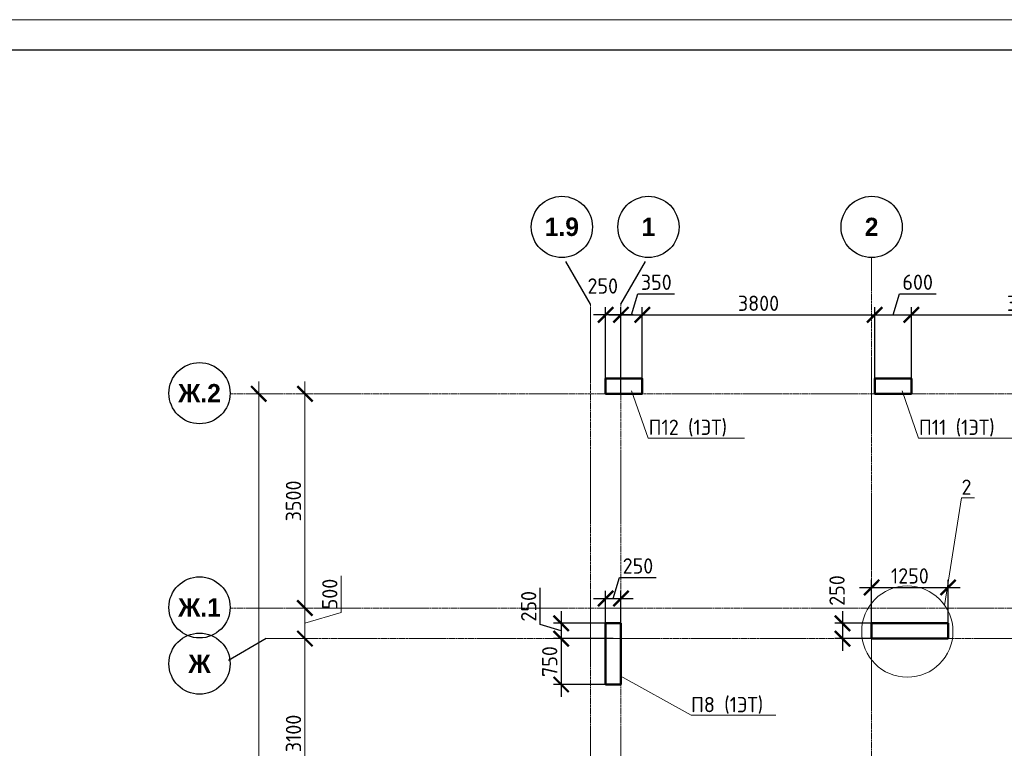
# Model space of a CAD drawing. Header units: millimetres. Extents: x 263826 to 1718326, y -423071 to 70137.
# Tile 188 of 256: x 414010 to 430112, y -65256 to -53350. Entities that reach past the tile are written whole.
import ezdxf
from ezdxf import colors
from ezdxf.entities.mleader import LeaderData, LeaderLine
from ezdxf.math import Vec2, Vec3

# ---------------------------------------------------------------- set-up
doc = ezdxf.new("R2010")
doc.units = ezdxf.units.MM
doc.linetypes.add('______5', pattern=[1100, 800, -100, 100, -100])
doc.linetypes.add('осевая', pattern=[50.800000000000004, 31.75, -6.35, 6.35, -6.35])
for name, color, linetype, lineweight in [('Конструкции 0.5', 5, 'Continuous', 50), ('Оси', 40, '______5', 18), ('подоснова', 151, 'Continuous', 5), ('РАЗМЕРЫ', 1, 'Continuous', 9), ('ТОНКИЕ', 7, 'Continuous', 9)]:
    doc.layers.add(name, color=color, linetype=linetype, lineweight=lineweight)
doc.layers.add('ТОЛСТЫЕ_ОСНОВНЫЕ', color=6, linetype='Continuous')
doc.styles.add('Century Gothic', font='GOTHIC.TTF')
doc.styles.add('GOST-2.304_Type-B', font='GOST_Common.ttf')
doc.dimstyles.new('СПДС', dxfattribs={"dimscale": 100, "dimtxt": 2.5, "dimasz": 2.5, "dimexe": 1.25, "dimexo": 0, "dimtad": 1, "dimdec": 0, "dimtxsty": 'GOST-2.304_Type-B', "dimblk": 'ARCHTICK', "dimcen": 2.5, "dimdle": 2, "dimadec": 0, "dimazin": 2, "dimtfac": 0.75, "dimtdec": 0, "dimtmove": 1, "dimatfit": 3, "dimfxl": 1, "dimtolj": 1, "dimarcsym": 1})

# ---------------------------------------------------------------- blocks, each defined once
blk = doc.blocks.new('NSY101')
at = {"color": 0, "linetype": 'ByBlock', "lineweight": -2}
blk.add_circle((0, 0), 50.00000381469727, dxfattribs=at)
blk = doc.blocks.new('_ArchTick')
at = {"color": 0, "linetype": 'ByBlock', "const_width": 0.15}
blk.add_lwpolyline([(-0.5, -0.5), (0.5, 0.5)], dxfattribs=at)
blk = doc.blocks.new('*D3837')
at = {"layer": 'DEFPOINTS', "color": 0, "lineweight": 0, "transparency": 16777216}
for p in [(468532.0613657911, -106495.3522067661), (468907.0186061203, -106495.3522067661), (468657.8789552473, -128395.3523090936)]:
    blk.add_point(p, dxfattribs=at)
at = {"layer": 'РАЗМЕРЫ', "color": 0, "lineweight": -2, "transparency": 16777216}
for p, q in [((468532.0613657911, -128595.3523090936), (468532.0613657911, -106295.3522067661)), ((468907.0186061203, -106495.3522067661), (468407.0613657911, -106495.3522067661)), ((468657.8789552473, -128395.3523090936), (468407.0613657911, -128395.3523090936))]:
    blk.add_line(p, q, dxfattribs=at)
at = {"layer": 'РАЗМЕРЫ', "color": 0, "lineweight": -2, "transparency": 16777216, "xscale": 250, "yscale": 250, "zscale": 250}
for p, rotation in [((468532.0613657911, -106495.3522067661), 90), ((468532.0613657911, -128395.3523090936), 270)]:
    blk.add_blockref('_ArchTick', p, dxfattribs=dict(at, rotation=rotation))
at = {"layer": 'РАЗМЕРЫ', "color": 0, "transparency": 16777216, "insert": (468344.561365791, -117445.3522579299), "char_height": 250, "attachment_point": 5, "rotation": 90, "style": 'GOST-2.304_Type-B'}
blk.add_mtext('\\A1;21900', dxfattribs=at)
blk = doc.blocks.new('*D3834')
at = {"layer": 'DEFPOINTS', "color": 0, "lineweight": 0, "transparency": 16777216}
for p in [(469189.9851246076, -110495.3523090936), (469286.9774270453, -110495.3523090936), (468934.1362863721, -113595.3523090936)]:
    blk.add_point(p, dxfattribs=at)
at = {"layer": 'РАЗМЕРЫ', "color": 0, "lineweight": -2, "transparency": 16777216}
for p, q in [((469286.9774270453, -113795.3523090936), (469286.9774270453, -110295.3523090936)), ((469189.9851246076, -110495.3523090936), (469411.9774270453, -110495.3523090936)), ((468934.1362863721, -113595.3523090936), (469411.9774270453, -113595.3523090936))]:
    blk.add_line(p, q, dxfattribs=at)
at = {"layer": 'РАЗМЕРЫ', "color": 0, "lineweight": -2, "transparency": 16777216, "xscale": 250, "yscale": 250, "zscale": 250}
for p, rotation in [((469286.9774270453, -110495.3523090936), 90), ((469286.9774270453, -113595.3523090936), 270)]:
    blk.add_blockref('_ArchTick', p, dxfattribs=dict(at, rotation=rotation))
at = {"layer": 'РАЗМЕРЫ', "color": 0, "transparency": 16777216, "insert": (469099.4774270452, -112045.3523090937), "char_height": 250, "attachment_point": 5, "rotation": 90, "style": 'GOST-2.304_Type-B'}
blk.add_mtext('\\A1;3100', dxfattribs=at)
blk = doc.blocks.new('*D3835')
at = {"layer": 'DEFPOINTS', "color": 0, "lineweight": 0, "transparency": 16777216}
for p in [(469045.1975028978, -109995.3523090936), (469286.9774270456, -109995.3523090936), (469189.9851246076, -110495.3523090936)]:
    blk.add_point(p, dxfattribs=at)
at = {"layer": 'РАЗМЕРЫ', "color": 0, "lineweight": -2, "transparency": 16777216}
for p, q in [((469880.7274270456, -110067.2273090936), (469880.7274270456, -109467.2273090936)), ((469286.9774270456, -110695.3523090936), (469286.9774270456, -109795.3523090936)), ((469045.1975028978, -109995.3523090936), (469411.9774270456, -109995.3523090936)), ((469286.9774270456, -110245.3523090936), (469880.7274270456, -110067.2273090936)), ((469189.9851246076, -110495.3523090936), (469411.9774270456, -110495.3523090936))]:
    blk.add_line(p, q, dxfattribs=at)
at = {"layer": 'РАЗМЕРЫ', "color": 0, "lineweight": -2, "transparency": 16777216, "xscale": 250, "yscale": 250, "zscale": 250}
for p, rotation in [((469286.9774270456, -109995.3523090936), 90), ((469286.9774270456, -110495.3523090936), 270)]:
    blk.add_blockref('_ArchTick', p, dxfattribs=dict(at, rotation=rotation))
at = {"layer": 'РАЗМЕРЫ', "color": 0, "transparency": 16777216, "insert": (469693.2274270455, -109767.2273090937), "char_height": 250, "attachment_point": 5, "rotation": 90, "style": 'GOST-2.304_Type-B'}
blk.add_mtext('\\A1;500', dxfattribs=at)
blk = doc.blocks.new('*D3836')
at = {"layer": 'DEFPOINTS', "color": 0, "lineweight": 0, "transparency": 16777216}
for p in [(469175.6336166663, -106495.3522067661), (469286.9774270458, -106495.3522067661), (469045.1975028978, -109995.3523090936)]:
    blk.add_point(p, dxfattribs=at)
at = {"layer": 'РАЗМЕРЫ', "color": 0, "lineweight": -2, "transparency": 16777216}
for p, q in [((469286.9774270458, -110195.3523090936), (469286.9774270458, -106295.3522067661)), ((469175.6336166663, -106495.3522067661), (469411.9774270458, -106495.3522067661)), ((469045.1975028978, -109995.3523090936), (469411.9774270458, -109995.3523090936))]:
    blk.add_line(p, q, dxfattribs=at)
at = {"layer": 'РАЗМЕРЫ', "color": 0, "lineweight": -2, "transparency": 16777216, "xscale": 250, "yscale": 250, "zscale": 250}
for p, rotation in [((469286.9774270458, -106495.3522067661), 90), ((469286.9774270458, -109995.3523090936), 270)]:
    blk.add_blockref('_ArchTick', p, dxfattribs=dict(at, rotation=rotation))
at = {"layer": 'РАЗМЕРЫ', "color": 0, "transparency": 16777216, "insert": (469099.4774270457, -108245.3522579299), "char_height": 250, "attachment_point": 5, "rotation": 90, "style": 'GOST-2.304_Type-B'}
blk.add_mtext('\\A1;3500', dxfattribs=at)
blk = doc.blocks.new('*D1882')
at = {"layer": 'DEFPOINTS', "color": 0, "transparency": 16777216}
for p in [(429192.6881037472, -62626.90069059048), (427942.9510716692, -63253.2609705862), (429192.6881037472, -63338.62564798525)]:
    blk.add_point(p, dxfattribs=at)
at = {"layer": 'РАЗМЕРЫ', "color": 0, "lineweight": -2, "transparency": 16777216}
for p, q in [((427742.9510716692, -62626.90069059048), (429392.6881037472, -62626.90069059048)), ((427942.9510716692, -63253.2609705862), (427942.9510716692, -62501.90069059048)), ((429192.6881037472, -63338.62564798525), (429192.6881037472, -62501.90069059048))]:
    blk.add_line(p, q, dxfattribs=at)
at = {"layer": 'РАЗМЕРЫ', "color": 0, "lineweight": -2, "transparency": 16777216, "xscale": 250, "yscale": 250, "zscale": 250, "rotation": 180}
blk.add_blockref('_ArchTick', (427942.9510716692, -62626.90069059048), dxfattribs=at)
at = {"layer": 'РАЗМЕРЫ', "color": 0, "lineweight": -2, "transparency": 16777216, "xscale": 250, "yscale": 250, "zscale": 250}
blk.add_blockref('_ArchTick', (429192.6881037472, -62626.90069059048), dxfattribs=at)
at = {"layer": 'РАЗМЕРЫ', "color": 0, "lineweight": 0, "transparency": 16777216, "insert": (428567.8195877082, -62439.40069059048), "char_height": 250, "attachment_point": 5, "style": 'GOST-2.304_Type-B'}
blk.add_mtext('\\A1;1250', dxfattribs=at)
blk = doc.blocks.new('*D1883')
at = {"layer": 'DEFPOINTS', "color": 0, "transparency": 16777216}
for p in [(427985.3030788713, -63213.62564798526), (427466.8594646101, -63463.62564798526), (427942.9510716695, -63463.62564798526)]:
    blk.add_point(p, dxfattribs=at)
at = {"layer": 'РАЗМЕРЫ', "color": 0, "lineweight": -2, "transparency": 16777216}
for p, q in [((427466.8594646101, -63013.62564798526), (427466.8594646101, -63663.62564798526)), ((427985.3030788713, -63213.62564798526), (427341.8594646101, -63213.62564798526)), ((427942.9510716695, -63463.62564798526), (427341.8594646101, -63463.62564798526))]:
    blk.add_line(p, q, dxfattribs=at)
at = {"layer": 'РАЗМЕРЫ', "color": 0, "lineweight": -2, "transparency": 16777216, "xscale": 250, "yscale": 250, "zscale": 250}
for p, rotation in [((427466.8594646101, -63213.62564798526), 90), ((427466.8594646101, -63463.62564798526), 270)]:
    blk.add_blockref('_ArchTick', p, dxfattribs=dict(at, rotation=rotation))
at = {"layer": 'РАЗМЕРЫ', "color": 0, "lineweight": 0, "transparency": 16777216, "insert": (427377.1715670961, -62677.48453845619), "char_height": 250, "attachment_point": 5, "rotation": 90, "style": 'GOST-2.304_Type-B'}
blk.add_mtext('\\A1;250', dxfattribs=at)
blk = doc.blocks.new('*D1899')
at = {"layer": 'DEFPOINTS', "color": 0, "transparency": 16777216}
for p in [(423717.8553103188, -63213.62598805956), (422865.2971303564, -63463.62564798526), (423717.8553103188, -63463.62564798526)]:
    blk.add_point(p, dxfattribs=at)
at = {"layer": 'РАЗМЕРЫ', "color": 0, "lineweight": -2, "transparency": 16777216}
for p, q in [((422521.5471303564, -63235.50081802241), (422521.5471303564, -62635.50081802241)), ((422865.2971303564, -63013.62598805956), (422865.2971303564, -63663.62564798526)), ((422865.2971303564, -63338.62581802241), (422521.5471303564, -63235.50081802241)), ((423717.8553103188, -63213.62598805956), (422740.2971303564, -63213.62598805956)), ((423717.8553103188, -63463.62564798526), (422740.2971303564, -63463.62564798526))]:
    blk.add_line(p, q, dxfattribs=at)
at = {"layer": 'РАЗМЕРЫ', "color": 0, "lineweight": -2, "transparency": 16777216, "xscale": 250, "yscale": 250, "zscale": 250}
for p, rotation in [((422865.2971303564, -63213.62598805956), 90), ((422865.2971303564, -63463.62564798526), 270)]:
    blk.add_blockref('_ArchTick', p, dxfattribs=dict(at, rotation=rotation))
at = {"layer": 'РАЗМЕРЫ', "color": 0, "lineweight": 0, "transparency": 16777216, "insert": (422334.0471303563, -62935.50081802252), "char_height": 250, "attachment_point": 5, "rotation": 90, "style": 'GOST-2.304_Type-B'}
blk.add_mtext('\\A1;250', dxfattribs=at)
blk = doc.blocks.new('*D1900')
at = {"layer": 'DEFPOINTS', "color": 0, "transparency": 16777216}
for p in [(423717.8553103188, -63463.62564798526), (422865.2971303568, -64213.62608418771), (423717.8553103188, -64213.62608418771)]:
    blk.add_point(p, dxfattribs=at)
at = {"layer": 'РАЗМЕРЫ', "color": 0, "lineweight": -2, "transparency": 16777216}
for p, q in [((422865.2971303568, -63263.62564798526), (422865.2971303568, -64413.62608418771)), ((423717.8553103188, -63463.62564798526), (422740.2971303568, -63463.62564798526)), ((423717.8553103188, -64213.62608418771), (422740.2971303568, -64213.62608418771))]:
    blk.add_line(p, q, dxfattribs=at)
at = {"layer": 'РАЗМЕРЫ', "color": 0, "lineweight": -2, "transparency": 16777216, "xscale": 250, "yscale": 250, "zscale": 250}
for p, rotation in [((422865.2971303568, -63463.62564798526), 90), ((422865.2971303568, -64213.62608418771), 270)]:
    blk.add_blockref('_ArchTick', p, dxfattribs=dict(at, rotation=rotation))
at = {"layer": 'РАЗМЕРЫ', "color": 0, "lineweight": 0, "transparency": 16777216, "insert": (422677.7971303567, -63838.62586608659), "char_height": 250, "attachment_point": 5, "rotation": 90, "style": 'GOST-2.304_Type-B'}
blk.add_mtext('\\A1;750', dxfattribs=at)
blk = doc.blocks.new('*D1901')
at = {"layer": 'DEFPOINTS', "color": 0, "transparency": 16777216}
for p in [(423842.8553103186, -62807.98467681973), (423592.8553103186, -63358.13407522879), (423842.8553103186, -63358.13407522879)]:
    blk.add_point(p, dxfattribs=at)
at = {"layer": 'РАЗМЕРЫ', "color": 0, "lineweight": -2, "transparency": 16777216}
for p, q in [((423717.8553103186, -62807.98467681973), (423820.9803103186, -62464.23467681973)), ((423820.9803103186, -62464.23467681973), (424420.9803103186, -62464.23467681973)), ((423592.8553103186, -63358.13407522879), (423592.8553103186, -62682.98467681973)), ((423842.8553103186, -63358.13407522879), (423842.8553103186, -62682.98467681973)), ((423392.8553103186, -62807.98467681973), (424042.8553103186, -62807.98467681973))]:
    blk.add_line(p, q, dxfattribs=at)
at = {"layer": 'РАЗМЕРЫ', "color": 0, "lineweight": -2, "transparency": 16777216, "xscale": 250, "yscale": 250, "zscale": 250, "rotation": 180}
blk.add_blockref('_ArchTick', (423592.8553103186, -62807.98467681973), dxfattribs=at)
at = {"layer": 'РАЗМЕРЫ', "color": 0, "lineweight": -2, "transparency": 16777216, "xscale": 250, "yscale": 250, "zscale": 250}
blk.add_blockref('_ArchTick', (423842.8553103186, -62807.98467681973), dxfattribs=at)
at = {"layer": 'РАЗМЕРЫ', "color": 0, "lineweight": 0, "transparency": 16777216, "insert": (424120.9803103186, -62276.73467681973), "char_height": 250, "attachment_point": 5, "style": 'GOST-2.304_Type-B'}
blk.add_mtext('\\A1;250', dxfattribs=at)
blk = doc.blocks.new('*D1848')
at = {"layer": 'DEFPOINTS', "color": 0, "transparency": 16777216}
for p in [(423592.8553103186, -58171.7385410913), (423592.8553103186, -59463.62554565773), (423842.8553103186, -59463.62554565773)]:
    blk.add_point(p, dxfattribs=at)
at = {"layer": 'РАЗМЕРЫ', "color": 0, "lineweight": -2, "transparency": 16777216}
for p, q in [((423592.8553103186, -59463.62554565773), (423592.8553103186, -58046.7385410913)), ((423842.8553103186, -59463.62554565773), (423842.8553103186, -58046.7385410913)), ((424042.8553103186, -58171.7385410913), (423392.8553103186, -58171.7385410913))]:
    blk.add_line(p, q, dxfattribs=at)
at = {"layer": 'РАЗМЕРЫ', "color": 0, "lineweight": -2, "transparency": 16777216, "xscale": 250, "yscale": 250, "zscale": 250, "rotation": 180}
blk.add_blockref('_ArchTick', (423592.8553103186, -58171.7385410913), dxfattribs=at)
at = {"layer": 'РАЗМЕРЫ', "color": 0, "lineweight": -2, "transparency": 16777216, "xscale": 250, "yscale": 250, "zscale": 250}
blk.add_blockref('_ArchTick', (423842.8553103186, -58171.7385410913), dxfattribs=at)
at = {"layer": 'РАЗМЕРЫ', "color": 0, "lineweight": 0, "transparency": 16777216, "insert": (423545.7641187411, -57701.49603742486), "char_height": 250, "attachment_point": 5, "style": 'GOST-2.304_Type-B'}
blk.add_mtext('\\A1;250', dxfattribs=at)
blk = doc.blocks.new('*D1945')
at = {"layer": 'DEFPOINTS', "color": 0, "transparency": 16777216}
for p in [(424192.7064381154, -58171.7385410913), (424192.7064381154, -59213.6257479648, 3099.999999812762), (423842.8553103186, -59463.62554565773, 3099.999999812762)]:
    blk.add_point(p, dxfattribs=at)
at = {"layer": 'РАЗМЕРЫ', "color": 0, "lineweight": -2, "transparency": 16777216}
for p, q in [((424017.780874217, -58171.7385410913), (424120.905874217, -57827.9885410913)), ((424120.905874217, -57827.9885410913), (424720.905874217, -57827.9885410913)), ((423842.8553103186, -59463.62554565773), (423842.8553103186, -58046.7385410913)), ((424192.7064381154, -59213.6257479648), (424192.7064381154, -58046.7385410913)), ((423642.8553103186, -58171.7385410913), (424392.7064381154, -58171.7385410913))]:
    blk.add_line(p, q, dxfattribs=at)
at = {"layer": 'РАЗМЕРЫ', "color": 0, "lineweight": -2, "transparency": 16777216, "xscale": 250, "yscale": 250, "zscale": 250, "rotation": 180}
blk.add_blockref('_ArchTick', (423842.8553103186, -58171.7385410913), dxfattribs=at)
at = {"layer": 'РАЗМЕРЫ', "color": 0, "lineweight": -2, "transparency": 16777216, "xscale": 250, "yscale": 250, "zscale": 250}
blk.add_blockref('_ArchTick', (424192.7064381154, -58171.7385410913), dxfattribs=at)
at = {"layer": 'РАЗМЕРЫ', "color": 0, "lineweight": 0, "transparency": 16777216, "insert": (424420.905874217, -57640.4885410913), "char_height": 250, "attachment_point": 5, "style": 'GOST-2.304_Type-B'}
blk.add_mtext('\\A1;350', dxfattribs=at)
blk = doc.blocks.new('*D1946')
at = {"layer": 'DEFPOINTS', "color": 0, "transparency": 16777216}
for p in [(427992.7064381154, -58171.7385410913), (424192.7064381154, -59213.6257479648, 3099.999999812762), (427992.7064381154, -59213.62545356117, 3099.999999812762)]:
    blk.add_point(p, dxfattribs=at)
at = {"layer": 'РАЗМЕРЫ', "color": 0, "lineweight": -2, "transparency": 16777216}
for p, q in [((424192.7064381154, -59213.6257479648), (424192.7064381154, -58046.7385410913)), ((427992.7064381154, -59213.62545356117), (427992.7064381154, -58046.7385410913)), ((423992.7064381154, -58171.7385410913), (428192.7064381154, -58171.7385410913))]:
    blk.add_line(p, q, dxfattribs=at)
at = {"layer": 'РАЗМЕРЫ', "color": 0, "lineweight": -2, "transparency": 16777216, "xscale": 250, "yscale": 250, "zscale": 250, "rotation": 180}
blk.add_blockref('_ArchTick', (424192.7064381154, -58171.7385410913), dxfattribs=at)
at = {"layer": 'РАЗМЕРЫ', "color": 0, "lineweight": -2, "transparency": 16777216, "xscale": 250, "yscale": 250, "zscale": 250}
blk.add_blockref('_ArchTick', (427992.7064381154, -58171.7385410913), dxfattribs=at)
at = {"layer": 'РАЗМЕРЫ', "color": 0, "lineweight": 0, "transparency": 16777216, "insert": (426092.7064381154, -57984.2385410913), "char_height": 250, "attachment_point": 5, "style": 'GOST-2.304_Type-B'}
blk.add_mtext('\\A1;3800', dxfattribs=at)
blk = doc.blocks.new('*D1947')
at = {"layer": 'DEFPOINTS', "color": 0, "transparency": 16777216}
for p in [(428592.7064053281, -58171.7385410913), (427992.7064381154, -59213.62545356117, 3099.999999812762), (428592.7064053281, -59213.62545356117, 3099.999999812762)]:
    blk.add_point(p, dxfattribs=at)
at = {"layer": 'РАЗМЕРЫ', "color": 0, "lineweight": -2, "transparency": 16777216}
for p, q in [((428292.7064217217, -58171.7385410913), (428395.8314217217, -57827.9885410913)), ((428395.8314217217, -57827.9885410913), (428995.8314217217, -57827.9885410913)), ((427992.7064381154, -59213.62545356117), (427992.7064381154, -58046.7385410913)), ((428592.7064053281, -59213.62545356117), (428592.7064053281, -58046.7385410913)), ((427792.7064381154, -58171.7385410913), (428792.7064053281, -58171.7385410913))]:
    blk.add_line(p, q, dxfattribs=at)
at = {"layer": 'РАЗМЕРЫ', "color": 0, "lineweight": -2, "transparency": 16777216, "xscale": 250, "yscale": 250, "zscale": 250, "rotation": 180}
blk.add_blockref('_ArchTick', (427992.7064381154, -58171.7385410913), dxfattribs=at)
at = {"layer": 'РАЗМЕРЫ', "color": 0, "lineweight": -2, "transparency": 16777216, "xscale": 250, "yscale": 250, "zscale": 250}
blk.add_blockref('_ArchTick', (428592.7064053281, -58171.7385410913), dxfattribs=at)
at = {"layer": 'РАЗМЕРЫ', "color": 0, "lineweight": 0, "transparency": 16777216, "insert": (428695.8314217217, -57640.4885410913), "char_height": 250, "attachment_point": 5, "style": 'GOST-2.304_Type-B'}
blk.add_mtext('\\A1;600', dxfattribs=at)
blk = doc.blocks.new('*D1948')
at = {"layer": 'DEFPOINTS', "color": 0, "transparency": 16777216}
for p in [(432392.7064053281, -58171.7385410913), (428592.7064053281, -59213.62545356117, 3099.999999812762), (432392.7064053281, -59213.62588533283, 3099.999999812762)]:
    blk.add_point(p, dxfattribs=at)
at = {"layer": 'РАЗМЕРЫ', "color": 0, "lineweight": -2, "transparency": 16777216}
for p, q in [((428592.7064053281, -59213.62545356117), (428592.7064053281, -58046.7385410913)), ((432392.7064053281, -59213.62588533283), (432392.7064053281, -58046.7385410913)), ((428392.7064053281, -58171.7385410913), (432592.7064053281, -58171.7385410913))]:
    blk.add_line(p, q, dxfattribs=at)
at = {"layer": 'РАЗМЕРЫ', "color": 0, "lineweight": -2, "transparency": 16777216, "xscale": 250, "yscale": 250, "zscale": 250, "rotation": 180}
blk.add_blockref('_ArchTick', (428592.7064053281, -58171.7385410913), dxfattribs=at)
at = {"layer": 'РАЗМЕРЫ', "color": 0, "lineweight": -2, "transparency": 16777216, "xscale": 250, "yscale": 250, "zscale": 250}
blk.add_blockref('_ArchTick', (432392.7064053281, -58171.7385410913), dxfattribs=at)
at = {"layer": 'РАЗМЕРЫ', "color": 0, "lineweight": 0, "transparency": 16777216, "insert": (430492.7064053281, -57984.2385410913), "char_height": 250, "attachment_point": 5, "style": 'GOST-2.304_Type-B'}
blk.add_mtext('\\A1;3800', dxfattribs=at)
blk = doc.blocks.new('_None')
blk = doc.blocks.new('*U2651')
at = {"layer": 'ТОЛСТЫЕ_ОСНОВНЫЕ', "color": 6}
blk.add_lwpolyline([(20, 5), (885.9999999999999, 5), (885.9999999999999, 415), (20, 415)], close=True, dxfattribs=at)
at = {"layer": 'ТОНКИЕ'}
blk.add_lwpolyline([(0, 0), (890.9999999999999, 0), (890.9999999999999, 420), (0, 420)], close=True, dxfattribs=at)
blk = doc.blocks.new('оси 2.2-2.3')
at = {"layer": 'Оси', "color": 16, "linetype": '______5', "lineweight": 25, "transparency": 33554687}
for p, q in [((473954.9477231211, -105027.5135645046), (473518.7944607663, -104272.0739542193)), ((474454.9477231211, -105027.5135645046), (474891.1009854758, -104272.0739542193)), ((468653.7843527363, -110495.3523090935), (468038.214606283, -110850.7516679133))]:
    blk.add_line(p, q, dxfattribs=at)
at = {"layer": 'Оси', "color": 16, "linetype": 'осевая', "lineweight": 0, "transparency": 33554687}
for p, q in [((478554.9477231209, -104267.9444934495), (478554.9477231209, -130953.9338798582)), ((473954.9477231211, -105027.5135645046), (473954.9477231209, -130270.9030992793)), ((474454.9477231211, -105027.5135645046), (474454.9477231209, -130290.2981564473)), ((468076.3457280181, -106495.352206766), (524372.863755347, -106495.352206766)), ((468076.3457280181, -109995.3523090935), (524372.863755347, -109995.3523090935)), ((468653.7843527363, -110495.3523090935), (523696.3707293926, -110495.3523090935))]:
    blk.add_line(p, q, dxfattribs=at)
at = {"layer": 'Оси', "color": 16, "linetype": 'Continuous', "lineweight": 25, "transparency": 33554687, "xscale": 9.999999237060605, "yscale": 9.999999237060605, "zscale": 9.999999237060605}
for p in [(473488.801151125, -103767.8634034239), (474904.4052494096, -103767.9444934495), (478554.4052494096, -103767.9444934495), (467562.736632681, -106485.2472147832), (467562.7366333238, -109985.2473171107), (467562.736632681, -110905.2473171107)]:
    blk.add_blockref('NSY101', p, dxfattribs=at)
at = {"layer": 'Оси', "color": 16, "linetype": 'Continuous', "lineweight": 25, "transparency": 33554687, "char_height": 300, "attachment_point": 5, "style": 'Century Gothic'}
for s, insert, width in [('\\A1;{\\fCentury Gothic|i0|b1;\\H300.000000;\\W1.000000;\\C16;1.9}\\P', (473488.801151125, -103767.8634034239), 735.0000000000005), ('\\A1;{\\fCentury Gothic|i0|b1;\\H300.000000;\\W1.000000;\\C16;1}\\P', (474904.4052494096, -103767.9444934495), 385), ('\\A1;{\\fCentury Gothic|i0|b1;\\H300.000000;\\W1.000000;\\C16;2}\\P', (478554.4052494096, -103767.9444934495), 385), ('\\A1;{\\fCentury Gothic|i0|b1;\\H300.000000;\\W1.000000;\\C16;Ж.2}\\P', (467562.736632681, -106485.2472147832), 890), ('\\A1;{\\fCentury Gothic|i0|b1;\\H300.000000;\\W1.000000;\\C16;Ж.1}\\P', (467562.7366333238, -109985.2473171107), 889.9999999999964), ('\\A1;{\\fCentury Gothic|i0|b1;\\H300.000000;\\W1.000000;\\C16;Ж}\\P', (467562.736632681, -110905.2473171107), 540)]:
    blk.add_mtext(s, dxfattribs=dict(at, insert=insert, width=width))
at = {"layer": 'РАЗМЕРЫ', "color": 1}
for base, p1, p2, picture, middle in [((468532.0613657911, -106495.3522067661), (468657.8789552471, -128395.3523090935), (468907.01860612, -106495.352206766), '*D3837', (468344.561365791, -117445.3522579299)), ((469286.9774270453, -110495.3523090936), (468934.1362863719, -113595.3523090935), (469189.9851246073, -110495.3523090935), '*D3834', (469099.4774270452, -112045.3523090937))]:
    dim = blk.add_linear_dim(base=base, p1=p1, p2=p2, angle=90, dimstyle='СПДС', dxfattribs=at)
    dim.commit()
    dim.dimension.update_dxf_attribs({"geometry": picture, "text_midpoint": middle})
for base, p1, p2, picture, middle, set_off in [((469286.9774270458, -106495.3522067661), (469045.1975028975, -109995.3523090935), (469175.633616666, -106495.352206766), '*D3836', (469099.4774270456, -108245.3522579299), (-5.820766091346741e-11, 0)), ((469286.9774270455, -109995.3523090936), (469189.9851246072, -110495.3523090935), (469045.1975028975, -109995.3523090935), '*D3835', (469693.2274270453, -110004.7273090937), (-1.164153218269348e-10, 0))]:
    dim = blk.add_linear_dim(base=base, p1=p1, p2=p2, angle=90, dimstyle='СПДС', dxfattribs=at)
    dim.commit()
    dim.dimension.update_dxf_attribs({"geometry": picture, "text_midpoint": middle, "insert": set_off})

msp = doc.modelspace()

# ---------------------------------------------------------------- linework, layer by layer
at = {"color": 4, "lineweight": 0}
msp.add_circle((428526.1119588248, -63348.03279242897), 746.163599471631, dxfattribs=at)
at = {"layer": 'Конструкции 0.5'}
for p, q in [((423842.8553103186, -63213.62598805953, -4157.372258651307), (423592.8553103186, -63213.62598805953, -4157.372258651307)), ((423592.8553103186, -63213.62598805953, -4157.372258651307), (423592.8553103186, -64213.62608418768, -4157.372258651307)), ((423842.8553103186, -64213.62608418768, -4157.372258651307), (423842.8553103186, -63213.62598805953, -4157.372258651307)), ((429192.6881037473, -63213.62564798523, -4157.372258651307), (427942.8553103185, -63213.62564798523, -4157.372258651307)), ((427942.8553103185, -63213.62564798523, -4157.372258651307), (427942.8553103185, -63463.62564798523, -4157.372258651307)), ((429192.6881037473, -63463.62564798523, -4157.372258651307), (429192.6881037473, -63213.62564798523, -4157.372258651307)), ((427942.8553103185, -63463.62564798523, -4157.372258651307), (429192.6881037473, -63463.62564798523, -4157.372258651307)), ((423592.8553103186, -64213.62608418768, -4157.372258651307), (423842.8553103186, -64213.62608418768, -4157.372258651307))]:
    msp.add_line(p, q, dxfattribs=at)
at = {"layer": 'Конструкции 0.5', "elevation": -4157.372258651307}
for points in [[(423592.7064709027, -59213.6257479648), (424192.7064381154, -59213.6257479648), (424192.7064381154, -59463.62579363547), (423592.7064709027, -59463.62579363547)], [(427992.7064381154, -59213.62545356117), (428592.7064053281, -59213.62545356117), (428592.7064053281, -59463.62554565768), (427992.7064381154, -59463.62554565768)]]:
    msp.add_lwpolyline(points, close=True, dxfattribs=at)

# ---------------------------------------------------------------- block references
at = {"xscale": 100, "yscale": 100, "zscale": 100}
msp.add_blockref('*U2651', (411743.6699070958, -95349.9235656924), dxfattribs=at)
at = {"layer": 'РАЗМЕРЫ', "color": 1}
msp.add_blockref('оси 2.2-2.3', (-50611.99665145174, 47031.72666110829, -4157.372258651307), dxfattribs=at)

# ---------------------------------------------------------------- dimensions: what is measured, and where the dimension line sits
at = {"layer": 'РАЗМЕРЫ', "color": 1, "lineweight": 0}
for base, p1, p2, picture, middle in [((424192.7064381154, -58171.7385410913, -7257.372258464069), (423842.8553103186, -59463.62554565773, -4157.372258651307), (424192.7064381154, -59213.6257479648, -4157.372258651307), '*D1945', (424183.405874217, -57640.4885410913, -7257.372258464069)), ((428592.7064053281, -58171.7385410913, -7257.372258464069), (427992.7064381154, -59213.62545356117, -4157.372258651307), (428592.7064053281, -59213.62545356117, -4157.372258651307), '*D1947', (428458.3314217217, -57640.4885410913, -7257.372258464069)), ((427992.7064381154, -58171.7385410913, -7257.372258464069), (424192.7064381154, -59213.6257479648, -4157.372258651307), (427992.7064381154, -59213.62545356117, -4157.372258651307), '*D1946', (426092.7064381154, -57984.2385410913, -7257.372258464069)), ((432392.7064053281, -58171.7385410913, -7257.372258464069), (428592.7064053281, -59213.62545356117, -4157.372258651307), (432392.7064053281, -59213.62588533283, -4157.372258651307), '*D1948', (430492.7064053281, -57984.2385410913, -7257.372258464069)), ((423842.8553103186, -62807.98467681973, -4157.372258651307), (423592.8553103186, -63358.13407522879, -4157.372258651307), (423842.8553103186, -63358.13407522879, -4157.372258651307), '*D1901', (423883.4803103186, -62276.73467681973, -4157.372258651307)), ((429192.6881037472, -62626.90069059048, -4157.372258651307), (427942.9510716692, -63253.2609705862, -4157.372258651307), (429192.6881037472, -63338.62564798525, -4157.372258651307), '*D1882', (428567.8195877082, -62439.40069059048, -4157.372258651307))]:
    dim = msp.add_linear_dim(base=base, p1=p1, p2=p2, dimstyle='СПДС', dxfattribs=at)
    dim.commit()
    dim.dimension.update_dxf_attribs({"geometry": picture, "text_midpoint": middle})
dim = msp.add_linear_dim(base=(423592.8553103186, -58171.7385410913, -4157.372258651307), p1=(423842.8553103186, -59463.62554565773, -4157.372258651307), p2=(423592.8553103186, -59463.62554565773, -4157.372258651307), dimstyle='СПДС', dxfattribs=at)
dim.commit()
dim.dimension.update_dxf_attribs({"geometry": '*D1848', "text_midpoint": (423545.7641187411, -57888.99603742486, -4157.372258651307), "dimtype": 160})
dim = msp.add_linear_dim(base=(427466.8594646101, -63463.62564798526, -4157.372258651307), p1=(427985.3030788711, -63213.62564798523, -4157.372258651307), p2=(427942.9510716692, -63463.62564798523, -4157.372258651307), angle=90, dimstyle='СПДС', dxfattribs=at)
dim.commit()
dim.dimension.update_dxf_attribs({"geometry": '*D1883', "text_midpoint": (427564.6715670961, -62677.48453845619, -4157.372258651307), "dimtype": 160})
for base, p1, p2, picture, middle in [((422865.2971303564, -63463.62564798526, -4157.372258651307), (423717.8553103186, -63213.62598805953, -4157.372258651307), (423717.8553103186, -63463.62564798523, -4157.372258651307), '*D1899', (422334.0471303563, -63173.00081802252, -4157.372258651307)), ((422865.2971303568, -64213.62608418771, -4157.372258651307), (423717.8553103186, -63463.62564798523, -4157.372258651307), (423717.8553103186, -64213.62608418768, -4157.372258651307), '*D1900', (422677.7971303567, -63838.62586608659, -4157.372258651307))]:
    dim = msp.add_linear_dim(base=base, p1=p1, p2=p2, angle=90, dimstyle='СПДС', dxfattribs=at)
    dim.commit()
    dim.dimension.update_dxf_attribs({"geometry": picture, "text_midpoint": middle})

# ---------------------------------------------------------------- leaders
at = {"layer": 'подоснова', "color": 5, "ltscale": 0.3}
ml = msp.add_multileader_mtext('Standard', dxfattribs=at)
ml.set_content('П12 (1ЭТ)', color=5, style='GOST-2.304_Type-B')
ml.set_leader_properties(color=256, linetype='ByLayer', lineweight=15)
ml.set_arrow_properties(name='NONE')
ml.build(insert=Vec2(0, 0))
ml.multileader.update_dxf_attribs({"text_left_attachment_type": 6, "text_right_attachment_type": 6, "dogleg_length": 0.1, "arrow_head_size": 18})
ctx = ml.context
ctx.base_point, ctx.char_height, ctx.arrow_head_size, ctx.landing_gap_size, ctx.plane_origin = Vec3(424285.7767545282, -60185.56146236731, -4157.372258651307), 250, 18, 20, Vec3(416680.3546103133, -57757.98356075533, -4157.372258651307)
ctx.left_attachment, ctx.right_attachment, ctx.text_align_type = 6, 6, 1
notes = []
notes.append((ctx, [(0, (1, 1, 0), (424285.6767545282, -60185.56146236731, -4157.372258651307), (1, 0), 0.1, [(0, [(424018.0473707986, -59415.92600396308, -4157.372258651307)], 0, [])])]))
ctx.mtext.insert, ctx.mtext.alignment, ctx.mtext.flow_direction = Vec3(424936.0797848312, -59885.56146236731, -4157.372258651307), 2, 5
ml = msp.add_multileader_mtext('Standard', dxfattribs=at)
ml.set_content('П11 (1ЭТ)', color=5, style='GOST-2.304_Type-B')
ml.set_leader_properties(color=256, linetype='ByLayer', lineweight=15)
ml.set_arrow_properties(name='NONE')
ml.build(insert=Vec2(0, 0))
ml.multileader.update_dxf_attribs({"text_left_attachment_type": 6, "text_right_attachment_type": 6, "dogleg_length": 0.1, "arrow_head_size": 18})
ctx = ml.context
ctx.base_point, ctx.char_height, ctx.arrow_head_size, ctx.landing_gap_size, ctx.plane_origin = Vec3(428709.5571225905, -60185.56121438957, -1417.372255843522), 250, 18, 20, Vec3(421104.1349783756, -57757.98331277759, -1417.372255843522)
ctx.left_attachment, ctx.right_attachment, ctx.text_align_type = 6, 6, 1
notes.append((ctx, [(0, (1, 1, 0), (428709.4571225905, -60185.56121438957, -1417.372255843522), (1, 0), 0.1, [(0, [(428441.8277388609, -59415.92575598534, -1417.372255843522)], 0, [])])]))
ctx.mtext.insert, ctx.mtext.alignment, ctx.mtext.flow_direction = Vec3(429334.8601528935, -59885.56121438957, -1417.372255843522), 2, 5
ml = msp.add_multileader_mtext('Standard', dxfattribs=at)
ml.set_content('П8 (1ЭТ)', color=5, style='GOST-2.304_Type-B')
ml.set_leader_properties(color=256, linetype='ByLayer', lineweight=15)
ml.set_arrow_properties(name='NONE')
ml.build(insert=Vec2(0, 0))
ml.multileader.update_dxf_attribs({"text_left_attachment_type": 6, "text_right_attachment_type": 6, "dogleg_length": 0.1, "arrow_head_size": 18})
ctx = ml.context
ctx.base_point, ctx.char_height, ctx.arrow_head_size, ctx.landing_gap_size, ctx.plane_origin = Vec3(424990.9052187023, -64717.42348178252, -7257.372258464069), 250, 18, 20, Vec3(417385.4830744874, -62289.84558017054, -7257.372258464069)
ctx.left_attachment, ctx.right_attachment, ctx.text_align_type = 6, 6, 1
notes.append((ctx, [(0, (1, 1, 0), (424990.8052187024, -64717.42348178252, -7257.372258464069), (1, 0), 0.1, [(0, [(423832.7381948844, -64070.86704380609, -7257.372258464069)], 0, [])])]))
ctx.mtext.insert, ctx.mtext.alignment, ctx.mtext.flow_direction = Vec3(425578.7082490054, -64417.42348178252, -7257.372258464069), 2, 5
at = {"layer": 'РАЗМЕРЫ', "color": 2, "lineweight": 0}
ml = msp.add_multileader_mtext('Standard', dxfattribs=at)
ml.set_content('2', color=5, style='GOST-2.304_Type-B')
ml.set_leader_properties(color=256, linetype='ByLayer', lineweight=15)
ml.set_arrow_properties(name='NONE')
ml.build(insert=Vec2(0, 0))
ml.multileader.update_dxf_attribs({"text_left_attachment_type": 6, "text_right_attachment_type": 6, "dogleg_length": 0.1, "arrow_head_size": 18})
ctx = ml.context
ctx.base_point, ctx.char_height, ctx.arrow_head_size, ctx.landing_gap_size, ctx.plane_origin = Vec3(429411.4230675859, -61164.11837013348), 250, 18, 20, Vec3(421806.000923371, -58736.5404685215)
ctx.left_attachment, ctx.right_attachment, ctx.text_align_type = 6, 6, 1
notes.append((ctx, [(0, (1, 1, 0), (429411.3230675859, -61164.11837013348), (1, 0), 0.1, [(0, [(429135.5108119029, -62924.40408708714)], 0, [])])]))
ctx.mtext.insert, ctx.mtext.alignment, ctx.mtext.flow_direction = Vec3(429493.9230675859, -60864.11837013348), 2, 5
for ctx, leaders in notes:
    for number, flags, end, landing, length, lines in leaders:
        leader = LeaderData()
        leader.index, (leader.has_last_leader_line, leader.has_dogleg_vector, leader.attachment_direction) = number, flags
        leader.last_leader_point, leader.dogleg_vector, leader.dogleg_length = Vec3(end), Vec3(landing), length
        for number, points, colour, breaks in lines:
            line = LeaderLine()
            line.index, line.vertices, line.color, line.breaks = number, Vec3.list(points), colors.encode_raw_color(colour), breaks
            leader.lines.append(line)
        ctx.leaders.append(leader)

doc.saveas('drawing.dxf')
